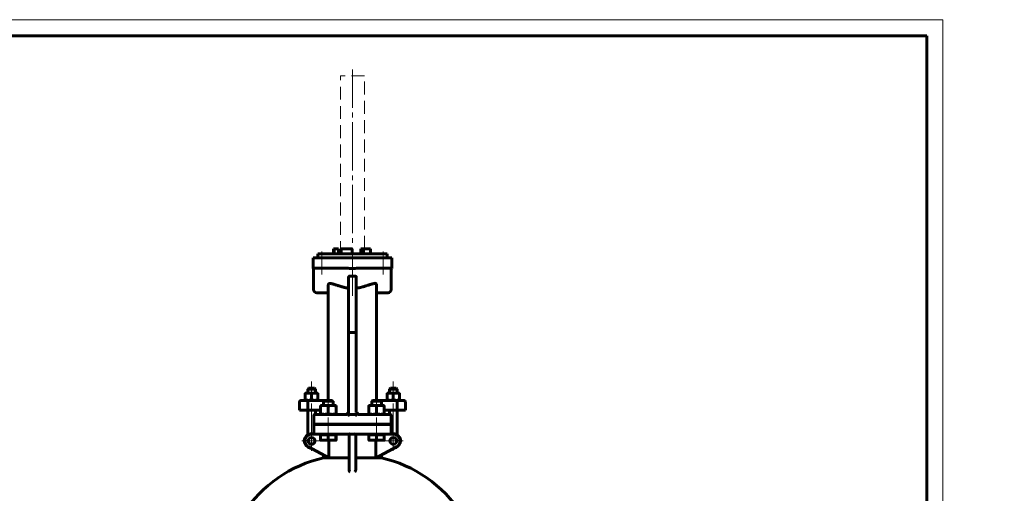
# Model space of a CAD drawing. Header units: millimetres. Extents: x 0 to 614, y -3 to 420.
# Tile 15 of 15: x 307 to 613, y 273 to 420. Entities that reach past the tile are written whole.
import ezdxf

# ---------------------------------------------------------------- set-up
doc = ezdxf.new("R2010")
doc.units = ezdxf.units.MM
for name, pattern in [('K5LT_AXLED', [19.5, 15, -1.5, 1.5, -1.5]), ('K5LT_BASIC', [0]), ('K5LT_DASHED', [6, 4, -2]), ('K5LT_THIN', [0])]:
    doc.linetypes.add(name, pattern=pattern)
doc.layers.add('Системный слой', color=7, linetype='Continuous')
doc.layers.add('Системный слой (1)', color=7, linetype='Continuous', true_color=0x6c6c6c)
doc.styles.add('KDIMTEXTSTYLE', font='txt', dxfattribs={"width": 0.96, "oblique": 15, "height": 5})
doc.styles.add('KTEXTSTYLE', font='txt', dxfattribs={"width": 0.96, "height": 5})
doc.dimstyles.new('KDIMSTYLE (0.20)', dxfattribs={"dimtxt": 5, "dimasz": 1, "dimexe": 2, "dimexo": 0, "dimgap": 1, "dimtad": 1, "dimlfac": 5, "dimtxsty": 'KDIMTEXTSTYLE', "dimsah": 1, "dimcen": 0, "dimdle": 1, "dimadec": 0, "dimazin": 0, "dimtfac": 0.667, "dimtmove": 0, "dimatfit": 3, "dimfxl": 1, "dimtvp": 1, "dimtolj": 1, "dimtzin": 0, "dimarcsym": 0})

# ---------------------------------------------------------------- blocks, each defined once
blk = doc.blocks.new('U49')
at = {"layer": 'Системный слой (1)', "color": 143, "linetype": 'K5LT_BASIC', "lineweight": 60, "true_color": 0x33acca}
for p, q in [((409.47, 283.81), (403.21, 283.81)), ((417.83, 283.81), (411.57, 283.81))]:
    blk.add_line(p, q, dxfattribs=at)
blk = doc.blocks.new('U50')
at = {"layer": 'Системный слой (1)', "color": 143, "linetype": 'K5LT_BASIC', "lineweight": 60, "true_color": 0x33acca}
for p, q in [((408.72, 297.31), (408.72, 297.31)), ((408.72, 297.31), (408.72, 297.31)), ((409.15, 297.5), (409.16, 297.5))]:
    blk.add_line(p, q, dxfattribs=at)
blk = doc.blocks.new('U51')
at = {"layer": 'Системный слой (1)', "color": 143, "linetype": 'K5LT_BASIC', "lineweight": 60, "true_color": 0x33acca}
for p, q in [((412.02, 297.4), (411.89, 297.5)), ((412.17, 297.33), (412.02, 297.4)), ((412.32, 297.31), (412.17, 297.33)), ((412.32, 297.31), (412.32, 297.31))]:
    blk.add_line(p, q, dxfattribs=at)
blk = doc.blocks.new('U52')
at = {"layer": 'Системный слой (1)', "color": 143, "linetype": 'K5LT_BASIC', "lineweight": 60, "true_color": 0x33acca}
for start, end in [(102.8396, 146.6923), (33.3077, 77.1604)]:
    blk.add_arc((410.52, 244.32), 40.5, start, end, dxfattribs=at)
blk = doc.blocks.new('U53')
at = {"layer": 'Системный слой (1)', "color": 143, "linetype": 'K5LT_BASIC', "lineweight": 60, "true_color": 0x33acca}
for p, q in [((399.02, 297.31), (399.02, 298.66)), ((399.02, 294.16), (399.02, 294.31))]:
    blk.add_line(p, q, dxfattribs=at)
blk = doc.blocks.new('U54')
at = {"layer": 'Системный слой (1)', "color": 143, "linetype": 'K5LT_BASIC', "lineweight": 60, "true_color": 0x33acca}
for p, q in [((401.96, 301.66), (401.8, 301.66)), ((404.24, 301.66), (401.96, 301.66))]:
    blk.add_line(p, q, dxfattribs=at)
blk = doc.blocks.new('U58')
at = {"layer": 'Системный слой (1)', "color": 143, "linetype": 'K5LT_BASIC', "lineweight": 60, "true_color": 0x33acca}
for start, end in [(270, 323.0431), (323.0431, 338.6153), (338.6153, 0)]:
    blk.add_arc((408.72, 297.91), 0.6, start, end, dxfattribs=at)
blk = doc.blocks.new('U59')
at = {"layer": 'Системный слой (1)', "color": 143, "linetype": 'K5LT_BASIC', "lineweight": 60, "true_color": 0x33acca}
for p, q in [((422.02, 297.31), (422.02, 298.66)), ((422.02, 294.16), (422.02, 294.31))]:
    blk.add_line(p, q, dxfattribs=at)
blk = doc.blocks.new('U60')
at = {"layer": 'Системный слой (1)', "color": 143, "linetype": 'K5LT_BASIC', "lineweight": 60, "true_color": 0x33acca}
for start, end in [(180, 255.7782), (255.7782, 270)]:
    blk.add_arc((412.32, 297.91), 0.6, start, end, dxfattribs=at)
blk = doc.blocks.new('U61')
at = {"layer": 'Системный слой (1)', "color": 143, "linetype": 'K5LT_BASIC', "lineweight": 60, "true_color": 0x33acca}
for p, q in [((401.52, 297.31), (408.72, 297.31)), ((408.72, 297.31), (408.72, 297.31)), ((408.72, 297.31), (408.72, 297.31)), ((408.72, 297.31), (408.74, 297.31))]:
    blk.add_line(p, q, dxfattribs=at)
blk = doc.blocks.new('U62')
at = {"layer": 'Системный слой (1)', "color": 143, "linetype": 'K5LT_BASIC', "lineweight": 60, "true_color": 0x33acca}
for p, q in [((412.32, 297.31), (412.3, 297.31)), ((419.52, 297.31), (412.32, 297.31)), ((412.32, 297.31), (412.32, 297.31))]:
    blk.add_line(p, q, dxfattribs=at)
blk = doc.blocks.new('U63')
at = {"layer": 'Системный слой (1)', "color": 143, "linetype": 'K5LT_BASIC', "lineweight": 60, "true_color": 0x33acca}
for p, q in [((408.72, 297.31), (408.8, 297.32)), ((408.72, 297.31), (408.72, 297.31)), ((408.8, 297.32), (408.89, 297.34)), ((408.89, 297.34), (408.96, 297.37))]:
    blk.add_line(p, q, dxfattribs=at)
blk = doc.blocks.new('U64')
at = {"layer": 'Системный слой (1)', "color": 143, "linetype": 'K5LT_BASIC', "lineweight": 60, "true_color": 0x33acca}
for p, q in [((412.17, 297.33), (412.22, 297.32)), ((412.22, 297.32), (412.27, 297.32)), ((412.27, 297.32), (412.32, 297.31)), ((412.32, 297.31), (412.32, 297.31))]:
    blk.add_line(p, q, dxfattribs=at)
blk = doc.blocks.new('U66')
at = {"layer": 'Системный слой (1)', "color": 143, "linetype": 'K5LT_BASIC', "lineweight": 60, "true_color": 0x33acca}
for p, q in [((416.96, 301.66), (416.8, 301.66)), ((419.24, 301.66), (416.96, 301.66))]:
    blk.add_line(p, q, dxfattribs=at)
blk = doc.blocks.new('U71')
at = {"layer": 'Системный слой (1)', "color": 143, "linetype": 'K5LT_BASIC', "lineweight": 60, "true_color": 0x33acca}
for p, q in [((405.42, 289.27), (405.43, 289.34)), ((405.42, 289.24), (405.42, 289.27)), ((405.42, 289.24), (405.42, 289.24)), ((405.43, 289.34), (405.43, 289.46))]:
    blk.add_line(p, q, dxfattribs=at)
blk = doc.blocks.new('U73')
at = {"layer": 'Системный слой (1)', "color": 143, "linetype": 'K5LT_BASIC', "lineweight": 60, "true_color": 0x33acca}
for p, q in [((420.42, 289.27), (420.43, 289.34)), ((420.42, 289.24), (420.42, 289.27)), ((420.42, 289.24), (420.42, 289.24)), ((420.43, 289.34), (420.43, 289.46))]:
    blk.add_line(p, q, dxfattribs=at)
blk = doc.blocks.new('U80')
at = {"layer": 'Системный слой (1)', "color": 30, "linetype": 'K5LT_AXLED', "lineweight": 18, "true_color": 0xff8000}
for q in [(397.82, 292.11), (394.77, 289.06), (400.87, 289.06), (397.82, 286.01)]:
    blk.add_line((397.82, 289.06), q, dxfattribs=at)
blk = doc.blocks.new('U82')
at = {"layer": 'Системный слой (1)', "color": 30, "linetype": 'K5LT_AXLED', "lineweight": 18, "true_color": 0xff8000}
for q in [(423.22, 292.11), (420.17, 289.06), (426.27, 289.06), (423.22, 286.01)]:
    blk.add_line((423.22, 289.06), q, dxfattribs=at)
blk = doc.blocks.new('D8')
at = {"layer": 'Системный слой (1)'}
for points in [[(446.94, 192.41), (451.03, 195.36), (446.32, 193.57), (447.07, 193.22)], [(370.01, 151.77), (374.72, 153.56), (373.97, 153.9), (374.1, 154.72)]]:
    blk.add_hatch(color=7, dxfattribs=at).paths.add_polyline_path(points)
at = {"layer": 'Системный слой (1)', "color": 7, "linetype": 'K5LT_THIN', "lineweight": 18, "true_color": 0xffffff}
for p, q in [((451.03, 195.36), (464.42, 202.56)), ((370.01, 151.77), (451.03, 195.36)), ((446.32, 193.57), (451.03, 195.36)), ((447.07, 193.22), (446.32, 193.57)), ((451.03, 195.36), (446.94, 192.41)), ((446.94, 192.41), (447.07, 193.22)), ((370.01, 151.77), (374.1, 154.72)), ((374.72, 153.56), (370.01, 151.77)), ((374.1, 154.72), (373.97, 153.9)), ((373.97, 153.9), (374.72, 153.56))]:
    blk.add_line(p, q, dxfattribs=at)
blk.add_wipeout([(466.42, 203.56), (466.42, 210.94), (480.48, 210.94), (480.48, 203.56)]).dxf.layer = 'Системный слой (1)'
blk.add_line((464.42, 202.56), (483.07, 202.56), dxfattribs=at)
at = {"layer": 'Системный слой (1)', "color": 7, "char_height": 5, "attachment_point": 1, "style": 'KTEXTSTYLE'}
for s, insert in [('\\fArial|b0|c204|p34;\\H5.0;\\W1.000;\\Q15;\\fGOST Type AU|b0|i0|c204|p34;\\Q15;\\W0.960;⌀', (466.42, 210.14)), ('\\fArial|b0|c204|p34;\\H5.0;\\W1.000;\\Q15;\\fGOST Type AU|b0|i0|c204|p34;\\Q15;\\W0.960;460', (469.72, 210.14))]:
    blk.add_mtext(s, dxfattribs=dict(at, insert=insert))
blk = doc.blocks.new('KDIMARROW_01')
at = {"layer": 'Системный слой'}
blk.add_hatch(color=0, dxfattribs=at).paths.add_polyline_path([(0, 0), (-5, 0.66), (-4.5, 0), (-5, -0.66)])
at = {"layer": 'Системный слой', "color": 0, "linetype": 'K5LT_THIN', "lineweight": 18}
for p, q in [((-4.5, 0), (-5, 0.66)), ((-5, 0.66), (0, 0)), ((0, 0), (-5, -0.66)), ((-5, -0.66), (-4.5, 0))]:
    blk.add_line(p, q, dxfattribs=at)
at = {"layer": 'Системный слой (1)', "color": 0, "linetype": 'K5LT_THIN', "lineweight": 18}
blk.add_line((410.52, 173.56), (410.32, 173.56), dxfattribs=at)
blk = doc.blocks.new('D10')
at = {"layer": 'Системный слой (1)'}
for points in [[(394.7, 201.96), (391.61, 205.95), (393.56, 201.3), (393.88, 202.06)], [(429.43, 141.18), (427.48, 145.83), (427.16, 145.07), (426.34, 145.17)]]:
    blk.add_hatch(color=7, dxfattribs=at).paths.add_polyline_path(points)
at = {"layer": 'Системный слой (1)', "color": 7, "linetype": 'K5LT_THIN', "lineweight": 18, "true_color": 0xffffff}
for p, q in [((391.61, 205.95), (394.7, 201.96)), ((393.56, 201.3), (391.61, 205.95)), ((391.61, 205.95), (429.43, 141.18)), ((393.88, 202.06), (393.56, 201.3)), ((394.7, 201.96), (393.88, 202.06)), ((429.43, 141.18), (426.34, 145.17)), ((426.34, 145.17), (427.16, 145.07)), ((427.16, 145.07), (427.48, 145.83)), ((427.48, 145.83), (429.43, 141.18)), ((429.43, 141.18), (443.03, 117.89))]:
    blk.add_line(p, q, dxfattribs=at)
blk.add_wipeout([(445.03, 118.89), (445.03, 126.28), (458.46, 126.28), (458.46, 118.89)]).dxf.layer = 'Системный слой (1)'
blk.add_line((443.03, 117.89), (461.02, 117.89), dxfattribs=at)
at = {"layer": 'Системный слой (1)', "color": 7, "char_height": 5, "attachment_point": 1, "style": 'KTEXTSTYLE'}
for s, insert in [('\\fArial|b0|c204|p34;\\H5.0;\\W1.000;\\Q15;\\fGOST Type AU|b0|i0|c204|p34;\\Q15;\\W0.960;⌀', (445.03, 125.48)), ('\\fArial|b0|c204|p34;\\H5.0;\\W1.000;\\Q15;\\fGOST Type AU|b0|i0|c204|p34;\\Q15;\\W0.960;375', (448.34, 125.48))]:
    blk.add_mtext(s, dxfattribs=dict(at, insert=insert))
blk = doc.blocks.new('U86')
at = {"color": 7, "linetype": 'K5LT_THIN', "lineweight": 18, "true_color": 0xffffff}
for p, q in [((0, 420), (594, 420)), ((594, 420), (594, 0))]:
    blk.add_line(p, q, dxfattribs=at)
at = {"color": 143, "linetype": 'K5LT_BASIC', "lineweight": 60, "true_color": 0x33acca}
for p, q in [((20, 415), (589, 415)), ((589, 415), (589, 5))]:
    blk.add_line(p, q, dxfattribs=at)

msp = doc.modelspace()

# ---------------------------------------------------------------- linework, layer by layer
at = {"layer": 'Системный слой (1)', "color": 30, "linetype": 'K5LT_AXLED', "lineweight": 18, "true_color": 0xff8000}
for p, q in [((410.5203, 334.1141), (410.5203, 404.5641)), ((400.9744, 340.7641), (400.9744, 347.9641)), ((420.0662, 340.7641), (420.0662, 347.9641)), ((397.8171, 307.4891), (397.8171, 301.9141)), ((423.2235, 307.4891), (423.2235, 301.9141)), ((403.0203, 303.6641), (403.0203, 298.1041)), ((418.0203, 303.6641), (418.0203, 298.1041)), ((397.8171, 300.6641), (397.8171, 288.9674)), ((423.2235, 300.6641), (423.2235, 288.9674)), ((403.0203, 296.3141), (403.0203, 292.1641)), ((418.0203, 296.3141), (418.0203, 292.1641)), ((403.0203, 293.1641), (403.0203, 288.9841)), ((418.0203, 293.1641), (418.0203, 288.9841))]:
    msp.add_line(p, q, dxfattribs=at)
at = {"layer": 'Системный слой (1)', "color": 7, "linetype": 'K5LT_DASHED', "lineweight": 18, "true_color": 0xffffff}
for p, q in [((406.7703, 347.1641), (406.7703, 402.5641)), ((414.2703, 402.5641), (406.7703, 402.5641)), ((414.2703, 348.7641), (414.2703, 402.5641))]:
    msp.add_line(p, q, dxfattribs=at)
at = {"layer": 'Системный слой (1)', "color": 143, "linetype": 'K5LT_BASIC', "lineweight": 60, "true_color": 0x33acca}
for p, q in [((400.9203, 345.9641), (398.3203, 345.9641)), ((398.3203, 342.7641), (398.3203, 345.9641)), ((399.7203, 347.1641), (421.3203, 347.1641)), ((399.7203, 345.9641), (399.7203, 347.1641)), ((400.9203, 345.9641), (420.1203, 345.9641)), ((404.6203, 348.7641), (404.8781, 348.7641)), ((404.6203, 347.1641), (404.6203, 348.7641)), ((404.8781, 347.1641), (404.8781, 348.7641)), ((404.8781, 348.7641), (406.2169, 348.7641)), ((406.2169, 347.1641), (406.2169, 348.7641)), ((406.2406, 348.7641), (406.2169, 348.7641)), ((406.2406, 347.1641), (406.2406, 348.7641)), ((407.0524, 348.7641), (410.4173, 348.7641)), ((407.0524, 347.1641), (407.0524, 348.7641)), ((410.4173, 347.1641), (410.4173, 348.7641)), ((410.4173, 348.7641), (410.4418, 348.7641)), ((410.4418, 347.1641), (410.4418, 348.7641)), ((413.1653, 347.1641), (413.1653, 348.7641)), ((413.1653, 348.7641), (413.9882, 348.7641)), ((413.9882, 347.1641), (413.9882, 348.7641)), ((413.9882, 348.7641), (416.0989, 348.7641)), ((416.0989, 347.1641), (416.0989, 348.7641)), ((416.0989, 348.7641), (416.1315, 348.7641)), ((416.1315, 347.1641), (416.1315, 348.7641)), ((422.7203, 345.9641), (420.1203, 345.9641)), ((421.3203, 345.9641), (421.3203, 347.1641)), ((422.7203, 342.7641), (422.7203, 345.9641)), ((400.9203, 342.7641), (398.3203, 342.7641)), ((398.3203, 342.7641), (398.3203, 342.6688)), ((400.9203, 342.7641), (407.992, 342.7641)), ((413.0486, 342.7641), (420.1203, 342.7641)), ((422.7203, 342.7641), (420.1203, 342.7641)), ((422.7203, 342.6688), (422.7203, 342.7641)), ((398.4611, 336.1141), (398.4611, 342.3641)), ((409.3203, 334.1605), (409.3203, 339.9442)), ((411.7203, 334.1605), (411.7203, 339.9442)), ((422.5795, 336.1141), (422.5795, 342.3641)), ((403.0203, 334.1605), (403.0203, 337.5316)), ((418.0203, 334.1605), (418.0203, 337.5316)), ((399.4611, 335.1141), (403.0203, 335.1141)), ((403.0203, 334.1605), (403.0203, 301.6641)), ((409.3203, 322.7125), (409.3203, 334.1605)), ((411.7203, 322.7125), (411.7203, 334.1605)), ((418.0203, 335.1141), (421.5795, 335.1141)), ((418.0203, 301.6641), (418.0203, 334.1605)), ((409.6203, 322.7125), (409.3203, 322.7125)), ((409.3203, 322.7125), (409.3203, 297.9141)), ((411.4203, 322.7125), (409.6203, 322.7125)), ((411.7203, 322.7125), (411.4203, 322.7125)), ((411.7203, 297.9141), (411.7203, 322.7125)), ((395.8671, 303.9141), (396.8421, 303.9141)), ((395.8671, 303.74), (395.8671, 303.9141)), ((395.8671, 303.74), (395.8671, 301.8383)), ((396.9171, 305.4891), (396.6171, 305.1891)), ((396.6171, 305.1891), (399.0171, 305.1891)), ((396.6171, 303.9141), (396.6171, 305.1891)), ((396.8421, 303.9141), (398.7921, 303.9141)), ((398.7171, 305.4891), (396.9171, 305.4891)), ((397.8171, 303.74), (397.8171, 301.8383)), ((398.7171, 305.4891), (399.0171, 305.1891)), ((398.7921, 303.9141), (399.7671, 303.9141)), ((399.0171, 303.9141), (399.0171, 305.1891)), ((399.7671, 303.9141), (399.7671, 303.74)), ((399.7671, 303.74), (399.7671, 301.8383)), ((421.2735, 303.9141), (421.2735, 303.74)), ((422.2485, 303.9141), (421.2735, 303.9141)), ((421.2735, 303.74), (421.2735, 301.8383)), ((422.3235, 305.4891), (422.0235, 305.1891)), ((422.0235, 305.1891), (424.4235, 305.1891)), ((422.0235, 303.9141), (422.0235, 305.1891)), ((424.1985, 303.9141), (422.2485, 303.9141)), ((424.1235, 305.4891), (422.3235, 305.4891)), ((423.2235, 303.74), (423.2235, 301.8383)), ((424.1235, 305.4891), (424.4235, 305.1891)), ((425.1735, 303.9141), (424.1985, 303.9141)), ((424.4235, 303.9141), (424.4235, 305.1891)), ((425.1735, 303.74), (425.1735, 303.9141)), ((425.1735, 303.74), (425.1735, 301.8383)), ((394.0671, 298.6641), (394.0671, 301.0641)), ((396.8357, 301.6641), (394.6671, 301.6641)), ((395.8671, 301.6641), (395.8671, 301.8383)), ((396.6354, 298.6641), (396.6354, 301.0641)), ((401.7964, 301.6641), (396.8357, 301.6641)), ((399.7671, 301.8383), (399.7671, 301.6641)), ((400.6203, 300.1041), (401.8203, 300.1041)), ((400.6203, 299.8898), (400.6203, 300.1041)), ((400.6203, 299.8898), (400.6203, 297.5285)), ((401.7964, 301.6641), (401.5203, 301.388)), ((401.5203, 300.1041), (401.5203, 301.388)), ((401.5203, 301.388), (401.7168, 301.388)), ((401.7168, 301.388), (404.5203, 301.388)), ((401.8203, 300.1041), (404.2203, 300.1041)), ((403.0203, 299.8898), (403.0203, 297.5285)), ((404.2203, 300.1041), (405.4203, 300.1041)), ((404.2443, 301.6641), (404.5203, 301.388)), ((404.5203, 300.1041), (404.5203, 301.388)), ((405.4203, 300.1041), (405.4203, 299.8898)), ((405.4203, 299.8898), (405.4203, 297.5285)), ((415.6203, 299.8898), (415.6203, 300.1041)), ((415.6203, 300.1041), (416.8203, 300.1041)), ((415.6203, 299.8898), (415.6203, 297.5285)), ((416.7964, 301.6641), (416.5203, 301.388)), ((416.5203, 301.388), (416.7168, 301.388)), ((416.5203, 300.1041), (416.5203, 301.388)), ((416.7168, 301.388), (419.5203, 301.388)), ((416.8203, 300.1041), (419.2203, 300.1041)), ((418.0203, 299.8898), (418.0203, 297.5285)), ((419.2203, 300.1041), (420.4203, 300.1041)), ((424.2049, 301.6641), (419.2443, 301.6641)), ((419.2443, 301.6641), (419.5203, 301.388)), ((419.5203, 300.1041), (419.5203, 301.388)), ((420.4203, 300.1041), (420.4203, 299.8898)), ((420.4203, 299.8898), (420.4203, 297.5285)), ((421.2735, 301.8383), (421.2735, 301.6641)), ((426.3735, 301.6641), (424.2049, 301.6641)), ((424.4052, 298.6641), (424.4052, 301.0641)), ((425.1735, 301.6641), (425.1735, 301.8383)), ((426.9735, 298.6641), (426.9735, 301.0641)), ((394.0671, 298.6641), (396.6354, 298.6641)), ((396.6171, 290.9674), (396.6171, 298.6641)), ((396.6354, 298.6641), (400.6203, 298.6641)), ((398.5203, 294.3141), (398.5203, 297.0141)), ((401.5203, 297.3141), (398.8203, 297.3141)), ((400.6203, 297.3141), (400.6203, 297.5285)), ((405.4203, 297.5285), (405.4203, 297.3141)), ((409.6203, 297.3141), (411.4203, 297.3141)), ((415.6203, 297.3141), (415.6203, 297.5285)), ((422.2203, 297.3141), (419.5203, 297.3141)), ((420.4203, 298.6641), (424.4052, 298.6641)), ((420.4203, 297.5285), (420.4203, 297.3141)), ((422.5203, 294.3141), (422.5203, 297.0141)), ((424.4052, 298.6641), (426.9735, 298.6641)), ((424.4235, 290.9674), (424.4235, 298.6641)), ((398.5203, 294.3141), (401.5203, 294.3141)), ((401.5203, 294.1641), (398.5203, 294.1641)), ((398.5203, 294.1641), (398.5203, 291.4641)), ((401.5203, 294.1641), (401.5203, 294.3141)), ((401.5203, 294.3141), (419.5203, 294.3141)), ((419.5203, 294.1641), (401.5203, 294.1641)), ((404.5203, 294.1641), (404.5203, 294.3141)), ((416.5203, 294.1641), (416.5203, 294.3141)), ((419.5203, 294.3141), (422.5203, 294.3141)), ((419.5203, 294.1641), (419.5203, 294.3141)), ((422.5203, 294.1641), (419.5203, 294.1641)), ((422.5203, 291.4641), (422.5203, 294.1641)), ((398.8203, 291.1641), (397.8171, 291.1641)), ((398.8203, 291.1641), (401.5203, 291.1641)), ((400.612, 290.9841), (400.612, 289.4585)), ((400.612, 290.9841), (401.8079, 290.9841)), ((400.6203, 290.9841), (400.6203, 291.1641)), ((401.5203, 291.1641), (409.6024, 291.1641)), ((401.8079, 290.9841), (403.0037, 290.9841)), ((403.0037, 290.9841), (403.0037, 289.4585)), ((403.0037, 290.9841), (404.2078, 290.9841)), ((404.2078, 290.9841), (405.4119, 290.9841)), ((405.4119, 290.9841), (405.4203, 290.9841)), ((405.4119, 290.9841), (405.4119, 289.4585)), ((405.4203, 290.9841), (405.4203, 291.1641)), ((405.4203, 290.9841), (405.4286, 290.9841)), ((405.4286, 290.9841), (405.4286, 289.4585)), ((409.4703, 291.1641), (409.4703, 288.78)), ((409.7703, 291.1641), (411.2703, 291.1641)), ((411.4382, 291.1641), (419.5203, 291.1641)), ((411.5703, 288.78), (411.5703, 291.1641)), ((415.612, 290.9841), (415.612, 289.4585)), ((415.612, 290.9841), (416.8079, 290.9841)), ((415.6203, 290.9841), (415.6203, 291.1641)), ((416.8079, 290.9841), (418.0037, 290.9841)), ((418.0037, 290.9841), (418.0037, 289.4585)), ((418.0037, 290.9841), (419.2078, 290.9841)), ((419.2078, 290.9841), (420.4119, 290.9841)), ((419.5203, 291.1641), (422.2203, 291.1641)), ((420.4119, 290.9841), (420.4119, 289.4585)), ((420.4119, 290.9841), (420.4203, 290.9841)), ((423.2235, 291.1641), (420.4203, 291.1641)), ((420.4203, 290.9841), (420.4203, 291.1641)), ((420.4203, 290.9841), (420.4286, 290.9841)), ((420.4286, 290.9841), (420.4286, 289.4585)), ((401.8079, 289.2441), (400.6203, 289.2441)), ((404.2078, 289.2441), (401.8079, 289.2441)), ((403.2102, 289.2441), (403.2102, 283.8115)), ((405.4203, 289.2441), (404.2078, 289.2441)), ((405.4203, 289.2441), (405.4203, 289.2441)), ((409.4703, 288.78), (409.4703, 282.5895)), ((411.5703, 282.5895), (411.5703, 288.78)), ((416.8079, 289.2441), (415.6203, 289.2441)), ((419.2078, 289.2441), (416.8079, 289.2441)), ((417.8304, 283.8115), (417.8304, 289.2441)), ((420.4203, 289.2441), (419.2078, 289.2441)), ((420.4203, 289.2441), (420.4203, 289.2441)), ((396.818, 287.217), (403.1389, 283.7982)), ((401.5203, 283.8115), (401.5203, 284.6737)), ((417.9017, 283.7982), (424.2226, 287.217)), ((419.5203, 283.8115), (419.5203, 284.6737)), ((403.1144, 283.8115), (401.5203, 283.8115)), ((409.4703, 282.7379), (409.4703, 282.5844)), ((409.4703, 282.5895), (409.4703, 280.0289)), ((411.5703, 280.0289), (411.5703, 282.5895)), ((419.5203, 283.8115), (417.9262, 283.8115))]:
    msp.add_line(p, q, dxfattribs=at)
for centre in [(397.8171, 289.0641), (423.2235, 289.0641)]:
    msp.add_circle(centre, 1.05, dxfattribs=at)
for centre, radius, start, end in [((398.0611, 342.3641), 0.4, 0, 49.604856), ((422.9795, 342.3641), 0.4, 130.395155, 180), ((399.4611, 336.1141), 1, 180, 270), ((421.5795, 336.1141), 1, 270, 0), ((394.6671, 301.0641), 0.6, 90, 180), ((426.3735, 301.0641), 0.6, 0, 90), ((398.8203, 297.0141), 0.3, 90, 180), ((422.2203, 297.0141), 0.3, 0, 90), ((397.8171, 289.0641), 2.25, 68.96053, 180), ((397.8171, 289.0641), 2.1, 90, 241.592365), ((398.8203, 291.4641), 0.3, 180, 270), ((422.2203, 291.4641), 0.3, 270, 0), ((423.2235, 289.0641), 2.25, 277.368166, 111.03947), ((423.2235, 289.0641), 2.1, 298.407635, 90), ((397.8171, 289.0641), 2.25, 180, 262.631834), ((410.5203, 244.3241), 40.1583, 100.488146, 100.591609), ((410.5203, 244.3241), 40.1583, 79.408391, 79.511854)]:
    msp.add_arc(centre, radius, start, end, dxfattribs=at)
for centre, major_axis, ratio, start_param, end_param in [((408.7203, 297.9141), (0, 0.6), 0.5, 3.14159265, 4.71238898), ((409.6203, 296.1596), (0, 1.1545), 0.25984355, 0, 0.41239705), ((411.4203, 296.1596), (0, 1.1545), 0.25984355, 5.87078826, 6.28318531), ((412.3203, 297.9141), (0, -0.6), 0.5, 4.71238898, 6.28318531)]:
    msp.add_ellipse(centre, major_axis=major_axis, ratio=ratio, start_param=start_param, end_param=end_param, dxfattribs=at)
for points, knots in [([(402.1253, 342.7641), (402.1031, 342.7641), (402.0728, 342.7579), (401.992, 342.7435), (401.9384, 342.7347), (401.8602, 342.7316), (401.8515, 342.7314), (401.8387, 342.7312), (401.8346, 342.7311), (401.8274, 342.7311), (401.8242, 342.7311), (401.8177, 342.7311), (401.8143, 342.7311), (401.8055, 342.7312), (401.8, 342.7313), (401.7776, 342.7317), (401.7603, 342.7324), (401.7151, 342.7348), (401.6868, 342.737), (401.5785, 342.7465), (401.494, 342.7565), (401.3747, 342.7631), (401.3441, 342.7641), (401.314, 342.7641)], [0.354153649, 0.354153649, 0.354153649, 0.354153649, 0.441477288, 0.441477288, 0.532672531, 0.532672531, 0.543893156, 0.543893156, 0.549056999, 0.549056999, 0.553046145, 0.553046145, 0.557346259, 0.557346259, 0.56412376, 0.56412376, 0.585276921, 0.585276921, 0.618118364, 0.618118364, 0.707659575, 0.707659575, 0.739101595, 0.739101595, 0.739101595, 0.739101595]), ([(413.0486, 342.7641), (412.7969, 342.7641), (412.495, 342.7525), (411.9744, 342.7257), (411.6784, 342.7068), (411.0862, 342.6777), (410.7899, 342.6688), (410.2507, 342.6688), (409.9544, 342.6777), (409.3622, 342.7068), (409.0662, 342.7257), (408.5456, 342.7525), (408.2437, 342.7641), (407.992, 342.7641)], [-5.14289017, -5.14289017, -5.14289017, -5.14289017, -4.76532066, -4.76532066, -4.3609052, -4.3609052, -3.95648974, -3.95648974, -3.55207427, -3.55207427, -3.14765881, -3.14765881, -2.7700893, -2.7700893, -2.7700893, -2.7700893]), ([(419.7266, 342.7641), (419.6513, 342.7641), (419.5758, 342.7579), (419.4243, 342.7435), (419.3441, 342.7347), (419.2566, 342.7316), (419.2472, 342.7314), (419.2338, 342.7312), (419.2296, 342.7311), (419.2222, 342.7311), (419.219, 342.7311), (419.2125, 342.7311), (419.2092, 342.7311), (419.2006, 342.7312), (419.1954, 342.7313), (419.1745, 342.7317), (419.1591, 342.7324), (419.1215, 342.7348), (419.1, 342.737), (419.0249, 342.7465), (418.9805, 342.7565), (418.9345, 342.7631), (418.9242, 342.7641), (418.9153, 342.7641)], [0.354153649, 0.354153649, 0.354153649, 0.354153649, 0.441477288, 0.441477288, 0.532672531, 0.532672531, 0.543893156, 0.543893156, 0.549056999, 0.549056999, 0.553046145, 0.553046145, 0.557346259, 0.557346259, 0.56412376, 0.56412376, 0.585276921, 0.585276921, 0.618118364, 0.618118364, 0.707659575, 0.707659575, 0.739101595, 0.739101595, 0.739101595, 0.739101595]), ([(409.6203, 340.2853), (409.6051, 340.2859), (409.5792, 340.2847), (409.5474, 340.2782), (409.5216, 340.2703), (409.4973, 340.2602), (409.4711, 340.2457), (409.4466, 340.2284), (409.4213, 340.2062), (409.3933, 340.1751), (409.3662, 340.134), (409.3452, 340.088), (409.3324, 340.0465), (409.3229, 339.9993), (409.3203, 339.9661), (409.3203, 339.9442)], [0, 0, 0, 0, 1.43490817, 2.45052973, 3.0605444, 3.98872522, 4.93190156, 5.89000004, 6.8241306, 8.10851958, 9.83498063, 11.46367826, 12.86817347, 13.9342088, 16, 16, 16, 16]), ([(411.4203, 340.2853), (411.3378, 340.2819), (411.2116, 340.2775), (410.9343, 340.2701), (410.5842, 340.2654), (410.1109, 340.2689), (409.7882, 340.2785), (409.6203, 340.2853)], [0, 0, 0, 0, 1.10290248, 1.68539769, 3.69708323, 5.76388846, 8, 8, 8, 8]), ([(411.7203, 339.9442), (411.7203, 339.97), (411.716, 340.0177), (411.7016, 340.07), (411.6874, 340.1056), (411.6743, 340.1327), (411.655, 340.164), (411.6327, 340.1919), (411.6097, 340.2151), (411.5848, 340.2356), (411.5544, 340.2549), (411.5185, 340.2711), (411.4817, 340.2814), (411.4484, 340.2855), (411.4286, 340.2856), (411.4203, 340.2853)], [0, 0, 0, 0, 2.44270515, 4.48897902, 5.10239278, 6.05827089, 7.33617538, 8.56006593, 9.42952903, 10.42076212, 11.60382819, 12.83645391, 14.13251876, 15.20983478, 16, 16, 16, 16]), ([(403.6203, 338.0333), (403.5811, 338.0417), (403.5078, 338.0497), (403.4214, 338.041), (403.3545, 338.0241), (403.2961, 338.0022), (403.2446, 337.9729), (403.204, 337.9427), (403.175, 337.9174), (403.1439, 337.8849), (403.1142, 337.8468), (403.0899, 337.8081), (403.0699, 337.769), (403.052, 337.7256), (403.0364, 337.6743), (403.0249, 337.6152), (403.0208, 337.5674), (403.0203, 337.5387), (403.0203, 337.5316)], [0, 0, 0, 0, 2.69681317, 4.96651277, 5.91538457, 7.38735201, 9.16997358, 9.83313647, 10.66798839, 11.62887368, 12.65732395, 13.62926179, 14.36561409, 15.2410595, 16.34420209, 17.40582561, 18.60858276, 19, 19, 19, 19]), ([(409.0203, 336.5524), (408.8376, 336.5837), (408.5164, 336.6474), (408.1054, 336.7446), (407.7793, 336.829), (407.4932, 336.9076), (407.2013, 336.9916), (406.9549, 337.0652), (406.7047, 337.1414), (406.4527, 337.2194), (406.1467, 337.3153), (405.8822, 337.3985), (405.6337, 337.4763), (405.3255, 337.572), (404.8968, 337.7021), (404.4059, 337.842), (403.9749, 337.9533), (403.724, 338.0109), (403.6203, 338.0333)], [0, 0, 0, 0, 1.7626955, 3.12625676, 4.06086508, 5.02005698, 6.00929276, 7.02795497, 7.54797035, 8.59560099, 9.65240915, 10.76560988, 11.40428903, 12.31434503, 14.09064844, 16.08929288, 17.78729154, 19, 19, 19, 19]), ([(409.3203, 336.9926), (409.3203, 336.9627), (409.3174, 336.9165), (409.3084, 336.8619), (409.2992, 336.8207), (409.29, 336.7886), (409.2794, 336.7589), (409.2693, 336.734), (409.2547, 336.7028), (409.2373, 336.6728), (409.2167, 336.6435), (409.1998, 336.6234), (409.1788, 336.6027), (409.1592, 336.5866), (409.1359, 336.5719), (409.1137, 336.5616), (409.094, 336.5552), (409.0727, 336.5509), (409.0523, 336.5493), (409.0335, 336.5504), (409.0237, 336.5518), (409.0203, 336.5524)], [0, 0, 0, 0, 3.29829672, 5.08109468, 6.0935782, 7.94250544, 8.7582401, 9.56612848, 10.89914368, 12.55521039, 13.38459278, 14.84966663, 15.4482463, 16.64100262, 17.64350617, 18.49353613, 19.3472806, 19.92973284, 20.89994042, 21.61154913, 22, 22, 22, 22]), ([(412.0203, 336.5524), (412.0088, 336.5504), (411.9878, 336.5489), (411.9597, 336.552), (411.9371, 336.558), (411.9164, 336.5662), (411.8995, 336.5752), (411.8837, 336.5855), (411.8686, 336.5969), (411.8517, 336.6123), (411.8313, 336.6341), (411.8113, 336.6605), (411.7929, 336.6905), (411.777, 336.7212), (411.7631, 336.7533), (411.7489, 336.7935), (411.7373, 336.8365), (411.7263, 336.8942), (411.7211, 336.9453), (411.7203, 336.9819), (411.7203, 336.9926)], [0, 0, 0, 0, 1.227939, 2.21903006, 2.98768529, 3.70159701, 4.55789127, 5.0079923, 5.6995241, 6.54383726, 7.42082812, 8.83956558, 10.0329972, 11.12410285, 12.47181834, 13.70294778, 15.61594744, 17.14870701, 19.86735504, 21, 21, 21, 21]), ([(417.4203, 338.0333), (417.2624, 337.9992), (417.002, 337.9375), (416.5784, 337.8258), (416.1607, 337.7068), (415.7348, 337.5781), (415.3403, 337.4557), (414.9988, 337.3483), (414.7121, 337.2583), (414.4521, 337.1773), (414.1904, 337.0967), (413.8756, 337.0022), (413.5621, 336.9116), (413.2504, 336.8259), (412.9409, 336.7462), (412.5335, 336.6497), (412.226, 336.5876), (412.0203, 336.5524)], [0, 0, 0, 0, 1.74957491, 2.8502027, 4.55184413, 6.1611248, 7.26545571, 8.58642133, 9.6113042, 10.12943261, 11.16263407, 12.18501505, 13.19404201, 14.18482485, 15.16183757, 16.12063944, 18, 18, 18, 18]), ([(418.0203, 337.5316), (418.0203, 337.5481), (418.019, 337.5807), (418.0142, 337.6209), (418.0077, 337.6561), (417.9995, 337.6904), (417.9853, 337.7346), (417.9649, 337.7821), (417.9407, 337.825), (417.9133, 337.8645), (417.8834, 337.8998), (417.8416, 337.9397), (417.7995, 337.9705), (417.7572, 337.9944), (417.7141, 338.0143), (417.6709, 338.0286), (417.6046, 338.0431), (417.5247, 338.0492), (417.4549, 338.0407), (417.4203, 338.0333)], [0, 0, 0, 0, 0.96047507, 1.90460849, 2.36996395, 3.06803047, 3.99652669, 5.14994799, 6.22050066, 7.07084728, 8.20880876, 9.23939903, 10.91672818, 11.7727916, 12.62729848, 14.25912299, 15.01121798, 17.49943981, 20, 20, 20, 20]), ([(396.8357, 301.6641), (396.8352, 301.6641), (396.8348, 301.6641), (396.8079, 301.6636), (396.7817, 301.6473), (396.7333, 301.5855), (396.7116, 301.5411), (396.6749, 301.4299), (396.6603, 301.3641), (396.6405, 301.2196), (396.6354, 301.1422), (396.6354, 301.0641)], [-0.001378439, -0.001378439, -0.001378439, -0.001378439, 0, 0, 0.079435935, 0.079435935, 0.157575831, 0.157575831, 0.235698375, 0.235698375, 0.313812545, 0.313812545, 0.313812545, 0.313812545]), ([(424.2049, 301.6641), (424.2054, 301.6641), (424.2058, 301.6641), (424.2327, 301.6636), (424.2589, 301.6473), (424.3073, 301.5855), (424.329, 301.5411), (424.3657, 301.4299), (424.3803, 301.3641), (424.4001, 301.2196), (424.4052, 301.1422), (424.4052, 301.0641)], [-0.629003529, -0.629003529, -0.629003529, -0.629003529, -0.627625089, -0.627625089, -0.548189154, -0.548189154, -0.470049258, -0.470049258, -0.391926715, -0.391926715, -0.313812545, -0.313812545, -0.313812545, -0.313812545]), ([(409.1998, 297.5533), (409.2019, 297.5561), (409.204, 297.5589), (409.2091, 297.566), (409.2121, 297.5703), (409.22, 297.5819), (409.2248, 297.5892), (409.2307, 297.5987), (409.232, 297.6008), (409.2375, 297.6102), (409.2418, 297.6174), (409.2511, 297.6343), (409.256, 297.644), (409.2627, 297.658), (409.2647, 297.6622), (409.2708, 297.676), (409.275, 297.6857), (409.2788, 297.6954)], [0, 0, 0, 0, 0.71003352, 0.71003352, 1.77508381, 1.77508381, 3.55016762, 3.55016762, 4.04784559, 4.04784559, 5.75517137, 5.75517137, 7.96017512, 7.96017512, 8.89509694, 8.89509694, 11.02501875, 11.02501875, 11.02501875, 11.02501875]), ([(409.2108, 297.0141), (409.2122, 297.0145), (409.2136, 297.0149), (409.2896, 297.0375), (409.3487, 297.0611), (409.4419, 297.1354), (409.4743, 297.174), (409.5001, 297.2173)], [-0.001446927, -0.001446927, -0.001446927, -0.001446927, 0, 0, 0.07783218, 0.07783218, 0.135081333, 0.135081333, 0.135081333, 0.135081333]), ([(409.2518, 297.6363), (409.2541, 297.6408), (409.2564, 297.6454), (409.2626, 297.658), (409.2663, 297.6661), (409.2703, 297.6753), (409.2708, 297.6763), (409.2719, 297.6791), (409.2727, 297.6808), (409.2741, 297.6841), (409.2747, 297.6857), (409.276, 297.6888), (409.2766, 297.6902), (409.2777, 297.693), (409.2782, 297.6943), (409.2792, 297.6969), (409.2797, 297.6981), (409.2806, 297.7005), (409.2811, 297.7017), (409.2819, 297.704), (409.2823, 297.705), (409.2833, 297.7077), (409.2839, 297.7093), (409.2856, 297.7141), (409.2867, 297.7172), (409.289, 297.724), (409.2903, 297.7278), (409.2915, 297.7316)], [0.74457895, 0.74457895, 0.74457895, 0.74457895, 2.23373684, 2.23373684, 4.83373684, 4.83373684, 5.14754505, 5.14754505, 5.69581017, 5.69581017, 6.19423301, 6.19423301, 6.64734468, 6.64734468, 7.05926438, 7.05926438, 7.43373684, 7.43373684, 7.80820929, 7.80820929, 8.12440289, 8.12440289, 8.63029963, 8.63029963, 9.578857, 9.578857, 10.71450989, 10.71450989, 10.71450989, 10.71450989]), ([(411.5405, 297.2173), (411.5488, 297.2035), (411.5577, 297.1901), (411.5896, 297.1476), (411.6195, 297.1153), (411.7073, 297.0554), (411.7585, 297.0353), (411.827, 297.0149), (411.8284, 297.0145), (411.8298, 297.0141)], [0, 0, 0, 0, 0.016076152, 0.016076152, 0.0531655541, 0.0531655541, 0.0943999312, 0.0943999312, 0.0952514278, 0.0952514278, 0.0952514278, 0.0952514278]), ([(411.7976, 297.6219), (411.7988, 297.6198), (411.7999, 297.6177), (411.8029, 297.6126), (411.8047, 297.6095), (411.8098, 297.6008), (411.8133, 297.5953), (411.8235, 297.5792), (411.8305, 297.5689), (411.8492, 297.5433), (411.8613, 297.5282), (411.8779, 297.5094), (411.8818, 297.505), (411.8952, 297.4912), (411.9046, 297.4815), (411.9177, 297.4694), (411.9208, 297.4664), (411.9279, 297.4604), (411.9315, 297.4571), (411.943, 297.4476), (411.9508, 297.4412), (411.9697, 297.427), (411.9808, 297.4191), (411.9922, 297.4117)], [0, 0, 0, 0, 0.31535835, 0.31535835, 0.78839586, 0.78839586, 1.65563131, 1.65563131, 3.31126263, 3.31126263, 5.86985554, 5.86985554, 6.64189531, 6.64189531, 8.42844846, 8.42844846, 9.00354491, 9.00354491, 9.65482908, 9.65482908, 10.98704138, 10.98704138, 12.79296459, 12.79296459, 12.79296459, 12.79296459]), ([(409.4703, 291.4641), (409.4704, 291.4548), (409.4709, 291.4456), (409.4749, 291.4045), (409.4827, 291.3744), (409.5085, 291.3089), (409.5286, 291.2769), (409.5696, 291.2233), (409.5906, 291.2023), (409.6084, 291.1808), (409.6122, 291.175), (409.6131, 291.1669), (409.6102, 291.1641), (409.6024, 291.1641)], [-0.431494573, -0.431494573, -0.431494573, -0.431494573, -0.422497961, -0.422497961, -0.39157801, -0.39157801, -0.34887418, -0.34887418, -0.302464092, -0.302464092, -0.278793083, -0.278793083, -0.25563351, -0.25563351, -0.25563351, -0.25563351]), ([(409.7703, 291.1641), (409.7334, 291.1641), (409.6899, 291.1728), (409.6216, 291.2013), (409.5846, 291.2261), (409.5322, 291.2787), (409.5075, 291.316), (409.4793, 291.3843), (409.4706, 291.4272), (409.4703, 291.4641)], [0.297129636, 0.297129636, 0.297129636, 0.297129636, 0.334068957, 0.334068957, 0.371151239, 0.371151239, 0.408389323, 0.408389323, 0.445041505, 0.445041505, 0.445041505, 0.445041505]), ([(411.5703, 291.4641), (411.57, 291.4272), (411.5613, 291.3843), (411.5332, 291.316), (411.5084, 291.2787), (411.456, 291.2261), (411.4191, 291.2013), (411.3507, 291.1728), (411.3072, 291.1641), (411.2703, 291.1641)], [0.149217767, 0.149217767, 0.149217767, 0.149217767, 0.18586995, 0.18586995, 0.223108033, 0.223108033, 0.260190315, 0.260190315, 0.297129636, 0.297129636, 0.297129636, 0.297129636]), ([(411.4382, 291.1641), (411.4347, 291.1641), (411.4317, 291.1647), (411.427, 291.1684), (411.4274, 291.1723), (411.4365, 291.1875), (411.4498, 291.2011), (411.481, 291.2362), (411.5036, 291.2632), (411.5374, 291.3221), (411.5497, 291.3496), (411.5655, 291.4058), (411.5698, 291.4331), (411.5703, 291.462), (411.5703, 291.4631), (411.5703, 291.4641)], [-0.887081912, -0.887081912, -0.887081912, -0.887081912, -0.876705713, -0.876705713, -0.860576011, -0.860576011, -0.833960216, -0.833960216, -0.797463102, -0.797463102, -0.771291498, -0.771291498, -0.74845569, -0.74845569, -0.747591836, -0.747591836, -0.747591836, -0.747591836]), ([(409.7647, 279.3972), (409.7643, 279.3978), (409.7638, 279.3985), (409.6866, 279.5147), (409.6092, 279.6297), (409.5062, 279.836), (409.4703, 279.9351), (409.4703, 280.0289)], [-0.001400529, -0.001400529, -0.001400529, -0.001400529, 0, 0, 0.245968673, 0.245968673, 0.448021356, 0.448021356, 0.448021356, 0.448021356]), ([(411.5703, 280.0289), (411.5703, 279.9584), (411.55, 279.8854), (411.4612, 279.6703), (411.3566, 279.5185), (411.2768, 279.3985), (411.2763, 279.3978), (411.2759, 279.3972)], [0, 0, 0, 0, 0.149410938, 0.149410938, 0.458559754, 0.458559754, 0.460263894, 0.460263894, 0.460263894, 0.460263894])]:
    msp.add_open_spline(points, degree=3, knots=knots, dxfattribs=at)
for points, weights in [([(396.8421, 303.9141), (396.3896, 303.9141), (395.8671, 303.74)], [1, 1.0379548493, 1]), ([(397.8171, 303.74), (397.2946, 303.9141), (396.8421, 303.9141)], [1, 1.0379548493, 1]), ([(398.7921, 303.9141), (398.3396, 303.9141), (397.8171, 303.74)], [1, 1.0379548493, 1]), ([(399.7671, 303.74), (399.2446, 303.9141), (398.7921, 303.9141)], [1, 1.0379548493, 1]), ([(421.2735, 303.74), (421.796, 303.9141), (422.2485, 303.9141)], [1, 1.0379548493, 1]), ([(422.2485, 303.9141), (422.701, 303.9141), (423.2235, 303.74)], [1, 1.0379548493, 1]), ([(423.2235, 303.74), (423.746, 303.9141), (424.1985, 303.9141)], [1, 1.0379548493, 1]), ([(424.1985, 303.9141), (424.651, 303.9141), (425.1735, 303.74)], [1, 1.0379548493, 1]), ([(395.8671, 301.8383), (396.3896, 301.6641), (396.8421, 301.6641)], [1, 1.0379548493, 1]), ([(396.8421, 301.6641), (397.2946, 301.6641), (397.8171, 301.8383)], [1, 1.0379548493, 1]), ([(397.8171, 301.8383), (398.3396, 301.6641), (398.7921, 301.6641)], [1, 1.0379548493, 1]), ([(398.7921, 301.6641), (399.2446, 301.6641), (399.7671, 301.8383)], [1, 1.0379548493, 1]), ([(401.8203, 300.1041), (401.2634, 300.1041), (400.6203, 299.8898)], [1, 1.0379548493, 1]), ([(403.0203, 299.8898), (402.3772, 300.1041), (401.8203, 300.1041)], [1, 1.0379548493, 1]), ([(404.2203, 300.1041), (403.6634, 300.1041), (403.0203, 299.8898)], [1, 1.0379548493, 1]), ([(405.4203, 299.8898), (404.7772, 300.1041), (404.2203, 300.1041)], [1, 1.0379548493, 1]), ([(416.8203, 300.1041), (416.2634, 300.1041), (415.6203, 299.8898)], [1, 1.0379548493, 1]), ([(418.0203, 299.8898), (417.3772, 300.1041), (416.8203, 300.1041)], [1, 1.0379548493, 1]), ([(419.2203, 300.1041), (418.6634, 300.1041), (418.0203, 299.8898)], [1, 1.0379548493, 1]), ([(420.4203, 299.8898), (419.7772, 300.1041), (419.2203, 300.1041)], [1, 1.0379548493, 1]), ([(422.2485, 301.6641), (421.796, 301.6641), (421.2735, 301.8383)], [1, 1.0379548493, 1]), ([(423.2235, 301.8383), (422.701, 301.6641), (422.2485, 301.6641)], [1, 1.0379548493, 1]), ([(424.1985, 301.6641), (423.746, 301.6641), (423.2235, 301.8383)], [1, 1.0379548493, 1]), ([(425.1735, 301.8383), (424.651, 301.6641), (424.1985, 301.6641)], [1, 1.0379548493, 1]), ([(400.6203, 297.5285), (401.2634, 297.3141), (401.8203, 297.3141)], [1, 1.0379548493, 1]), ([(401.8203, 297.3141), (402.3772, 297.3141), (403.0203, 297.5285)], [1, 1.0379548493, 1]), ([(403.0203, 297.5285), (403.6634, 297.3141), (404.2203, 297.3141)], [1, 1.0379548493, 1]), ([(404.2203, 297.3141), (404.7772, 297.3141), (405.4203, 297.5285)], [1, 1.0379548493, 1]), ([(415.6203, 297.5285), (416.2634, 297.3141), (416.8203, 297.3141)], [1, 1.0379548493, 1]), ([(416.8203, 297.3141), (417.3772, 297.3141), (418.0203, 297.5285)], [1, 1.0379548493, 1]), ([(418.0203, 297.5285), (418.6634, 297.3141), (419.2203, 297.3141)], [1, 1.0379548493, 1]), ([(419.2203, 297.3141), (419.7772, 297.3141), (420.4203, 297.5285)], [1, 1.0379548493, 1]), ([(400.612, 289.4585), (401.2529, 289.2441), (401.8079, 289.2441)], [1, 1.0379548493, 1]), ([(400.6203, 289.2441), (400.6164, 289.2463), (400.612, 289.4585)], [1.00081319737, 1.03754379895, 1]), ([(401.8079, 289.2441), (402.3628, 289.2441), (403.0037, 289.4585)], [1, 1.0379548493, 1]), ([(403.0037, 289.4585), (403.649, 289.2441), (404.2078, 289.2441)], [1, 1.0379548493, 1]), ([(404.2078, 289.2441), (404.7667, 289.2441), (405.4119, 289.4585)], [1, 1.0379548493, 1]), ([(405.4119, 289.4585), (405.4164, 289.2441), (405.4203, 289.2441)], [1, 1.0379548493, 1]), ([(415.612, 289.4585), (416.2529, 289.2441), (416.8079, 289.2441)], [1, 1.0379548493, 1]), ([(415.6203, 289.2441), (415.6164, 289.2463), (415.612, 289.4585)], [1.00081319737, 1.03754379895, 1]), ([(416.8079, 289.2441), (417.3628, 289.2441), (418.0037, 289.4585)], [1, 1.0379548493, 1]), ([(418.0037, 289.4585), (418.649, 289.2441), (419.2078, 289.2441)], [1, 1.0379548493, 1]), ([(419.2078, 289.2441), (419.7667, 289.2441), (420.4119, 289.4585)], [1, 1.0379548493, 1]), ([(420.4119, 289.4585), (420.4164, 289.2441), (420.4203, 289.2441)], [1, 1.0379548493, 1])]:
    msp.add_rational_spline(points, weights, degree=2, dxfattribs=at)

# ---------------------------------------------------------------- block references
at = {"layer": 'Системный слой (1)'}
for name in ['U54', 'U66', 'U53', 'U61', 'U58', 'U50', 'U63', 'U60', 'U51', 'U64', 'U62', 'U59', 'U80', 'U82', 'U71', 'U73', 'U52', 'U49']:
    msp.add_blockref(name, (0, 0), dxfattribs=at)

# ---------------------------------------------------------------- next in the draw order: dimensions: what is measured, and where the dimension line sits
at = {"layer": 'Системный слой (1)', "color": 7}
dim = msp.add_diameter_dim_2p(p1=(207.9646, 64.6091), p2=(613.076, 282.5192), dimstyle='KDIMSTYLE (0.20)', override={"dimtih": 1, "dimtoh": 1, "dimpost": '\\fGOST Type AU|b0|c204|p34;\\H5.0;\\W0.960;\\Q15;<>', "dimblk1": 'KDIMARROW_01', "dimblk2": 'KDIMARROW_01', "dimclrt": 7, "dimtol": 1, "dimtp": 0, "dimtm": 0, "dimtdec": 5, "dimtmove": 1, "dimatfit": 2, "dimtolj": 1}, dxfattribs=at)
dim.commit()
dim.dimension.update_dxf_attribs({"geometry": 'D8', "text_midpoint": (466.4175, 202.5555), "dimtype": 163})

# ---------------------------------------------------------------- next in the draw order: dimensions: what is measured, and where the dimension line sits
dim = msp.add_diameter_dim_2p(p1=(315.9705, 335.4795), p2=(505.0701, 11.6488), dimstyle='KDIMSTYLE (0.20)', override={"dimtih": 1, "dimtoh": 1, "dimpost": '\\fGOST Type AU|b0|c204|p34;\\H5.0;\\W0.960;\\Q15;<>', "dimblk1": 'KDIMARROW_01', "dimblk2": 'KDIMARROW_01', "dimclrt": 7, "dimtol": 1, "dimtp": 0, "dimtm": 0, "dimtdec": 5, "dimtmove": 1, "dimatfit": 2, "dimtolj": 1}, dxfattribs=at)
dim.commit()
dim.dimension.update_dxf_attribs({"geometry": 'D10', "text_midpoint": (445.0287, 117.8939), "dimtype": 163})

# ---------------------------------------------------------------- next in the draw order: block references
msp.add_blockref('U86', (0, 0))

doc.saveas('drawing.dxf')
